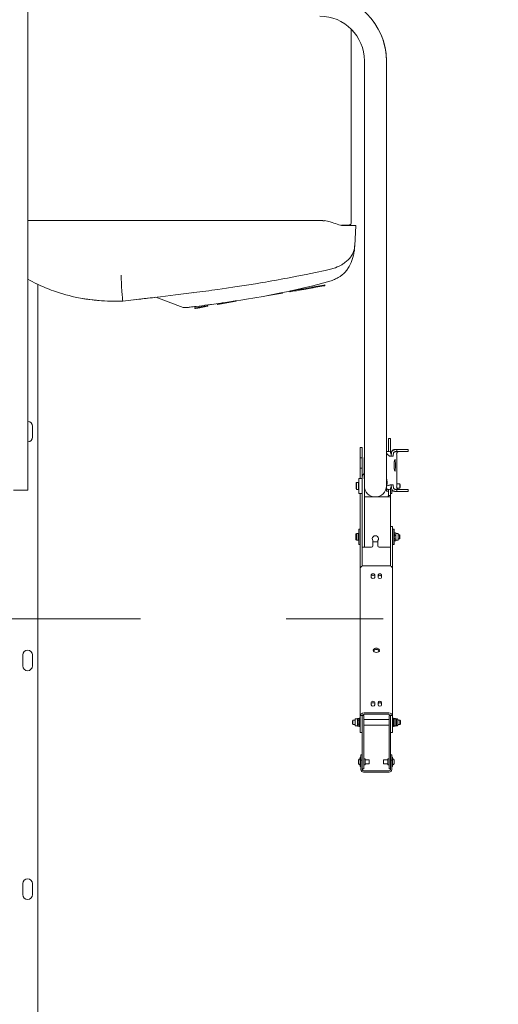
# Model space of a CAD drawing. Header units: millimetres. Extents: x -47038 to 86296, y -75637 to 48966.
# Tile 75 of 174: x -33269 to -32573, y 29219 to 30653. Entities that reach past the tile are written whole.
import ezdxf

# ---------------------------------------------------------------- set-up
doc = ezdxf.new("R2010")
doc.units = ezdxf.units.MM
doc.linetypes.add('Przerywana podwójnie', pattern=[109.361107, 52.916665, -21.166666, 14.111111, -21.166666])
doc.layers.add('00 - nowa technologia myjni_Nr_pióra__95', color=7, linetype='Continuous', lineweight=20, true_color=0x7c7c7c)
doc.layers.add('410-K Osie główne_Nr_pióra__95', color=7, linetype='Continuous', lineweight=20, true_color=0x7c7c7c)
doc.layers.add('XREF', color=8, linetype='Continuous', lineweight=9)

# ---------------------------------------------------------------- blocks, each defined once
blk = doc.blocks.new('parter 2025.10.15')
at = {"layer": '00 - nowa technologia myjni_Nr_pióra__95', "color": 8, "linetype": 'Continuous', "lineweight": 5}
for p, q in [((520.32, 2452.58), (520.32, 2524.63)), ((567.37, 2491.49), (567.37, 2519.67)), ((569.27, 2515.08), (569.27, 2461.28)), ((572.47, 2515.08), (572.47, 2461.28)), ((572.47, 2466), (572.47, 2515.08)), ((520.32, 2491.81), (563.07, 2491.81)), ((538.96, 2491.81), (539.24, 2491.81)), ((541.99, 2491.81), (542.28, 2491.81)), ((563.21, 2491.81), (563.07, 2491.81)), ((565.92, 2491.13), (567.08, 2491.19)), ((565.95, 2491.12), (567.08, 2491.18)), ((567.99, 2491.11), (566.23, 2491.11)), ((567.37, 2491.49), (567.37, 2491.49)), ((567.37, 2491.49), (567.37, 2491.48)), ((567.37, 2491.49), (567.37, 2491.48)), ((568.03, 2491.11), (567.86, 2488.12)), ((568.03, 2491.11), (567.99, 2491.11)), ((567.8, 2487.48), (567.81, 2487.54)), ((567.86, 2488.12), (567.86, 2488.11)), ((567.86, 2488.12), (567.86, 2488.1)), ((564.34, 2484.73), (564.35, 2484.73)), ((564.23, 2483), (564.25, 2483)), ((564.25, 2483), (564.25, 2483)), ((521.77, 2482.54), (521.77, 2135.4)), ((558.4, 2481.54), (558.52, 2481.56)), ((558.42, 2481.44), (558.4, 2481.54)), ((558.52, 2481.56), (558.55, 2481.57)), ((558.54, 2481.46), (558.52, 2481.56)), ((558.55, 2481.57), (559.15, 2481.67)), ((558.57, 2481.47), (558.55, 2481.57)), ((558.57, 2481.47), (559.16, 2481.57)), ((559.15, 2481.67), (559.37, 2481.71)), ((559.16, 2481.57), (559.15, 2481.67)), ((559.16, 2481.57), (559.39, 2481.61)), ((559.37, 2481.71), (559.82, 2481.79)), ((559.39, 2481.61), (559.84, 2481.69)), ((559.82, 2481.79), (560.74, 2481.95)), ((559.84, 2481.69), (560.76, 2481.85)), ((560.74, 2481.95), (561.61, 2482.11)), ((560.76, 2481.85), (560.74, 2481.95)), ((560.76, 2481.85), (561.83, 2482.04)), ((562.49, 2482.26), (561.61, 2482.11)), ((561.63, 2482.01), (561.61, 2482.11)), ((562.51, 2482.16), (561.63, 2482.01)), ((562.45, 2482.15), (562, 2482.07)), ((562.73, 2482.2), (562.45, 2482.15)), ((563.37, 2482.42), (562.49, 2482.26)), ((563.39, 2482.32), (562.51, 2482.16)), ((562.68, 2482.57), (562.68, 2482.57)), ((562.68, 2482.57), (562.68, 2482.57)), ((562.68, 2482.57), (562.68, 2482.57)), ((563.02, 2482.25), (562.73, 2482.2)), ((563.37, 2482.42), (563.38, 2482.42)), ((563.39, 2482.32), (563.37, 2482.42)), ((563.38, 2482.42), (563.51, 2482.44)), ((563.39, 2482.32), (563.38, 2482.42)), ((563.39, 2482.32), (563.52, 2482.34)), ((563.39, 2482.32), (563.39, 2482.32)), ((563.51, 2482.44), (563.51, 2482.44)), ((563.53, 2482.34), (563.51, 2482.44)), ((563.52, 2482.34), (563.53, 2482.34)), ((534.12, 2480.11), (534.12, 2480.12)), ((535.76, 2480.28), (536.47, 2480.36)), ((538.75, 2480.62), (538.94, 2480.65)), ((542.92, 2479.18), (538.94, 2480.65)), ((550.62, 2480.07), (547.96, 2479.6)), ((550.62, 2480.07), (550.61, 2480.13)), ((550.62, 2480.07), (550.61, 2480.13)), ((557.38, 2481.26), (555.05, 2480.85)), ((555.05, 2480.85), (555.05, 2480.88)), ((557.38, 2481.26), (557.36, 2481.33)), ((558.42, 2481.44), (558.58, 2481.47)), ((558.54, 2481.46), (558.57, 2481.47)), ((543.29, 2479.14), (543.42, 2479.15)), ((544.68, 2479.12), (544.56, 2479.1)), ((544.58, 2479), (544.56, 2479.1)), ((544.7, 2479.02), (544.58, 2479)), ((545.02, 2479.18), (544.68, 2479.12)), ((545.04, 2479.08), (544.7, 2479.02)), ((545.19, 2479.21), (545.02, 2479.18)), ((545.04, 2479.08), (545.02, 2479.18)), ((545.21, 2479.11), (545.04, 2479.08)), ((545.29, 2479.23), (545.19, 2479.21)), ((545.21, 2479.11), (545.19, 2479.21)), ((545.31, 2479.13), (545.21, 2479.11)), ((545.26, 2479.38), (545.26, 2479.38)), ((545.26, 2479.38), (545.26, 2479.38)), ((545.26, 2479.38), (545.26, 2479.38)), ((545.26, 2479.38), (545.26, 2479.38)), ((545.26, 2479.38), (545.26, 2479.38)), ((545.26, 2479.38), (545.26, 2479.38)), ((545.77, 2479.31), (545.29, 2479.23)), ((545.79, 2479.21), (545.31, 2479.13)), ((545.98, 2479.35), (545.77, 2479.31)), ((546, 2479.25), (545.79, 2479.21)), ((546.18, 2479.38), (545.98, 2479.35)), ((546, 2479.25), (545.98, 2479.35)), ((546, 2479.25), (545.98, 2479.35)), ((546.2, 2479.29), (546, 2479.25)), ((546.46, 2479.43), (546.18, 2479.38)), ((546.2, 2479.29), (546.18, 2479.38)), ((546.48, 2479.34), (546.2, 2479.29)), ((546.48, 2479.34), (546.46, 2479.43)), ((547.91, 2479.59), (547.89, 2479.69)), ((547.94, 2479.69), (547.89, 2479.69)), ((547.95, 2479.6), (547.91, 2479.59)), ((549.11, 2479.9), (547.94, 2479.7)), ((547.94, 2479.7), (547.94, 2479.69)), ((547.96, 2479.6), (547.94, 2479.7)), ((547.95, 2479.6), (547.94, 2479.69)), ((547.96, 2479.6), (547.95, 2479.6)), ((548.4, 2479.8), (548.57, 2479.82)), ((548.57, 2479.82), (548.79, 2479.86)), ((572.47, 2461.28), (572.47, 2464.35)), ((520.97, 2461.88), (520.97, 2460.28)), ((569.27, 2461.28), (569.27, 2453.18)), ((572.47, 2458.18), (572.47, 2461.28)), ((572.47, 2461.28), (572.47, 2453.17)), ((572.77, 2459.08), (572.77, 2460.08)), ((572.77, 2460.08), (573.07, 2460.08)), ((573.07, 2459.08), (573.07, 2460.08)), ((568.67, 2458.78), (568.67, 2458.28)), ((568.97, 2458.78), (568.67, 2458.78)), ((568.97, 2458.78), (568.97, 2458.28)), ((572.77, 2458.18), (572.77, 2459.08)), ((573.07, 2458.07), (573.07, 2459.08)), ((568.67, 2458.28), (568.67, 2457.48)), ((568.67, 2457.48), (568.67, 2457.28)), ((568.67, 2457.28), (568.67, 2457.08)), ((568.97, 2457.28), (568.67, 2457.28)), ((568.97, 2458.28), (568.97, 2457.48)), ((568.97, 2457.48), (568.97, 2457.28)), ((568.97, 2457.28), (568.97, 2457.08)), ((569.24, 2457.18), (569.24, 2455.03)), ((572.47, 2458.18), (572.89, 2458.18)), ((573.8, 2458.48), (573.72, 2458.48)), ((573.8, 2458.48), (574.01, 2458.48)), ((573.8, 2458.18), (574.01, 2458.18)), ((573.8, 2458.18), (574.27, 2458.18)), ((574, 2457.57), (574, 2453.28)), ((574.66, 2458.48), (574.01, 2458.48)), ((574.01, 2458.48), (574.01, 2458.18)), ((574.01, 2458.18), (574.66, 2458.18)), ((575.22, 2458.48), (574.66, 2458.48)), ((575.22, 2458.18), (574.66, 2458.18)), ((575.22, 2458.48), (575.61, 2458.48)), ((575.61, 2458.18), (575.22, 2458.18)), ((575.62, 2458.48), (575.61, 2458.48)), ((575.62, 2458.18), (575.61, 2458.18)), ((575.62, 2458.18), (575.62, 2458.48)), ((568.67, 2455.98), (568.67, 2457.08)), ((568.67, 2455.98), (568.67, 2455.78)), ((568.67, 2455.78), (568.67, 2455.58)), ((568.97, 2455.78), (568.67, 2455.78)), ((568.97, 2455.98), (568.97, 2457.08)), ((568.97, 2455.98), (568.97, 2455.78)), ((568.97, 2455.78), (568.97, 2455.58)), ((568.47, 2452.08), (568.47, 2454.28)), ((568.47, 2454.28), (568.97, 2454.28)), ((568.67, 2455.58), (568.67, 2454.28)), ((568.97, 2455.58), (568.97, 2454.53)), ((568.97, 2444.78), (568.97, 2454.53)), ((569.24, 2454.32), (569.24, 2455.03)), ((568.07, 2453.62), (568.13, 2453.68)), ((568.07, 2453.56), (568.07, 2453.62)), ((568.07, 2452.74), (568.07, 2453.56)), ((568.13, 2453.61), (568.13, 2453.68)), ((568.41, 2453.68), (568.13, 2453.68)), ((568.13, 2452.68), (568.13, 2453.61)), ((568.41, 2453.61), (568.41, 2453.68)), ((568.47, 2453.62), (568.41, 2453.68)), ((568.41, 2452.68), (568.41, 2453.61)), ((568.47, 2453.56), (568.47, 2453.62)), ((569.27, 2444.78), (569.27, 2453.17)), ((569.3, 2452.88), (569.27, 2452.88)), ((572.47, 2452.88), (572.44, 2452.88)), ((572.47, 2452.93), (572.47, 2453.46)), ((572.47, 2452.93), (572.47, 2452.43)), ((572.49, 2452.88), (572.49, 2453.18)), ((574.41, 2452.88), (573.98, 2452.88)), ((574.41, 2453.48), (574, 2453.48)), ((574.41, 2453.44), (574.41, 2453.48)), ((574.47, 2453.41), (574.41, 2453.48)), ((574.41, 2452.88), (574.41, 2453.44)), ((574.47, 2452.94), (574.41, 2452.88)), ((574.47, 2453.38), (574.47, 2453.41)), ((574.47, 2452.94), (574.47, 2453.38)), ((519.77, 2452.58), (518.23, 2452.58)), ((519.47, 2452.58), (519.16, 2452.58)), ((519.77, 2452.58), (520.32, 2452.58)), ((568.07, 2452.74), (568.13, 2452.68)), ((568.41, 2452.68), (568.13, 2452.68)), ((568.47, 2452.74), (568.41, 2452.68)), ((568.67, 2452.08), (568.47, 2452.08)), ((568.97, 2452.08), (568.47, 2452.08)), ((568.67, 2452.08), (568.67, 2448.53)), ((569.27, 2451.58), (572.52, 2451.58)), ((570.57, 2451.58), (570.57, 2451.6)), ((571.17, 2451.6), (571.17, 2451.58)), ((571.17, 2451.58), (571.17, 2451.6)), ((572.77, 2452.43), (572.47, 2452.43)), ((572.52, 2451.58), (573.07, 2451.58)), ((572.89, 2452.68), (572.69, 2452.68)), ((572.77, 2452.65), (572.77, 2452.68)), ((572.77, 2452.33), (572.77, 2452.65)), ((572.77, 2452.16), (572.77, 2452.33)), ((572.77, 2451.98), (572.77, 2452.16)), ((572.77, 2451.78), (572.77, 2451.98)), ((572.77, 2451.58), (572.77, 2451.78)), ((572.77, 2451.78), (573.07, 2451.78)), ((573.07, 2452.65), (573.07, 2452.79)), ((573.07, 2452.08), (573.07, 2452.79)), ((573.07, 2452.33), (573.07, 2452.65)), ((573.07, 2452.16), (573.07, 2452.33)), ((573.07, 2451.98), (573.07, 2452.16)), ((573.27, 2452.08), (573.07, 2452.08)), ((573.07, 2451.78), (573.07, 2451.98)), ((573.07, 2451.58), (573.07, 2451.78)), ((573.07, 2451.58), (573.07, 2446.7)), ((573.27, 2452.08), (573.27, 2452.72)), ((573.72, 2452.38), (574.25, 2452.38)), ((574.01, 2452.68), (573.8, 2452.68)), ((573.88, 2452.68), (573.8, 2452.68)), ((574.01, 2452.38), (573.8, 2452.38)), ((574.01, 2452.68), (574.66, 2452.68)), ((574.01, 2452.38), (574.01, 2452.68)), ((574.66, 2452.38), (574.01, 2452.38)), ((574.66, 2452.68), (575.22, 2452.68)), ((574.66, 2452.38), (575.22, 2452.38)), ((575.22, 2452.68), (575.61, 2452.68)), ((575.61, 2452.38), (575.22, 2452.38)), ((575.61, 2452.68), (575.62, 2452.68)), ((575.61, 2452.38), (575.62, 2452.38)), ((575.62, 2452.68), (575.62, 2452.38)), ((569.27, 2446.33), (569.27, 2450.53)), ((568.67, 2447.47), (568.67, 2448.53)), ((568.67, 2447.47), (568.67, 2441.57)), ((573.07, 2447.28), (573.07, 2446.84)), ((573.07, 2447.28), (573.37, 2447.28)), ((573.37, 2447.28), (573.37, 2446.84)), ((568.05, 2446.22), (568.11, 2446.28)), ((568.05, 2446.21), (568.05, 2446.22)), ((568.05, 2445.34), (568.05, 2446.21)), ((568.11, 2446.27), (568.11, 2446.28)), ((568.39, 2446.28), (568.11, 2446.28)), ((568.11, 2445.28), (568.11, 2446.27)), ((568.45, 2446.22), (568.39, 2446.28)), ((568.39, 2446.27), (568.39, 2446.28)), ((568.45, 2446.22), (568.39, 2446.28)), ((568.39, 2445.28), (568.39, 2446.27)), ((568.45, 2446.19), (568.45, 2446.88)), ((568.65, 2446.88), (568.45, 2446.88)), ((568.45, 2444.68), (568.45, 2446.19)), ((568.65, 2446.19), (568.65, 2446.88)), ((568.65, 2446.23), (568.67, 2446.25)), ((568.65, 2445.56), (568.65, 2446.23)), ((568.65, 2444.68), (568.65, 2446.19)), ((568.97, 2445.65), (568.97, 2441.57)), ((573.07, 2441.57), (573.07, 2446.84)), ((573.37, 2441.57), (573.37, 2446.84)), ((573.39, 2446.48), (573.37, 2446.5)), ((573.39, 2446.48), (573.37, 2446.5)), ((573.39, 2446.19), (573.39, 2446.88)), ((573.59, 2446.88), (573.39, 2446.88)), ((573.39, 2444.68), (573.39, 2446.19)), ((573.59, 2446.19), (573.59, 2446.88)), ((573.59, 2446.22), (573.64, 2446.32)), ((573.59, 2445.33), (573.59, 2446.22)), ((573.59, 2446.22), (573.59, 2446.22)), ((573.59, 2444.68), (573.59, 2446.19)), ((573.66, 2446.34), (573.66, 2446.34)), ((573.82, 2446.34), (573.66, 2446.34)), ((573.82, 2446.34), (573.66, 2446.34)), ((573.66, 2445.98), (573.66, 2446)), ((573.82, 2446), (573.66, 2446)), ((573.82, 2445.98), (573.66, 2445.98)), ((573.82, 2446.34), (573.82, 2446.34)), ((573.82, 2446.34), (573.82, 2446.34)), ((573.82, 2445.98), (573.82, 2446)), ((573.85, 2446.28), (573.83, 2446.32)), ((573.85, 2446.28), (573.83, 2446.31)), ((573.85, 2446.27), (573.85, 2446.28)), ((574.11, 2446.28), (573.85, 2446.28)), ((573.85, 2446.17), (573.85, 2446.27)), ((573.85, 2445.71), (573.85, 2446.17)), ((573.85, 2445.31), (573.85, 2445.71)), ((574.19, 2446.19), (574.19, 2446.19)), ((574.19, 2445.36), (574.19, 2446.19)), ((574.39, 2446.08), (574.19, 2446.08)), ((574.45, 2446.01), (574.39, 2446.08)), ((574.39, 2446.07), (574.39, 2446.08)), ((574.45, 2446.01), (574.39, 2446.08)), ((574.39, 2445.48), (574.39, 2446.07)), ((574.45, 2445.54), (574.45, 2446.01)), ((574.45, 2446.01), (574.45, 2446.01)), ((568.05, 2445.34), (568.11, 2445.28)), ((568.39, 2445.28), (568.11, 2445.28)), ((568.39, 2445.28), (568.11, 2445.28)), ((568.45, 2445.34), (568.39, 2445.28)), ((568.45, 2445.34), (568.39, 2445.28)), ((568.65, 2444.68), (568.45, 2444.68)), ((568.65, 2444.68), (568.45, 2444.68)), ((568.65, 2445.33), (568.65, 2445.56)), ((568.65, 2445.33), (568.67, 2445.31)), ((568.97, 2444.28), (568.97, 2444.78)), ((568.97, 2444.28), (569.27, 2444.28)), ((569.27, 2445.23), (569.27, 2444.33)), ((569.27, 2444.28), (569.27, 2444.78)), ((569.32, 2444.28), (570.32, 2444.28)), ((570.52, 2445.13), (570.52, 2444.48)), ((571.22, 2445.03), (570.52, 2445.03)), ((571.22, 2445.03), (570.52, 2445.03)), ((571.22, 2445.13), (571.22, 2444.48)), ((571.42, 2444.28), (572.52, 2444.28)), ((573.07, 2444.28), (572.52, 2444.28)), ((573.39, 2445.08), (573.37, 2445.06)), ((573.39, 2445.08), (573.37, 2445.06)), ((573.59, 2444.68), (573.39, 2444.68)), ((573.59, 2444.68), (573.39, 2444.68)), ((573.59, 2445.33), (573.64, 2445.24)), ((573.66, 2445.42), (573.66, 2445.44)), ((573.82, 2445.44), (573.66, 2445.44)), ((573.82, 2445.42), (573.66, 2445.42)), ((573.82, 2445.21), (573.66, 2445.21)), ((573.82, 2445.42), (573.82, 2445.44)), ((573.82, 2445.21), (573.82, 2445.21)), ((573.82, 2445.21), (573.82, 2445.21)), ((573.85, 2445.28), (573.83, 2445.24)), ((573.85, 2445.28), (573.83, 2445.24)), ((573.83, 2445.24), (573.84, 2445.25)), ((573.85, 2445.28), (573.85, 2445.31)), ((574.11, 2445.28), (573.85, 2445.28)), ((574.11, 2445.28), (573.85, 2445.28)), ((574.39, 2445.48), (574.19, 2445.48)), ((574.39, 2445.48), (574.19, 2445.48)), ((574.45, 2445.54), (574.39, 2445.48)), ((574.45, 2445.54), (574.39, 2445.48)), ((568.67, 2441.57), (568.67, 2441.43)), ((568.67, 2441.25), (568.67, 2441.43)), ((568.97, 2441.57), (568.97, 2441.53)), ((569.22, 2441.57), (572.82, 2441.57)), ((573.07, 2441.53), (573.07, 2441.57)), ((573.37, 2441.43), (573.37, 2441.57)), ((573.37, 2441.25), (573.37, 2441.43)), ((568.67, 2441.25), (568.67, 2441.18)), ((568.67, 2441.18), (568.67, 2419.75)), ((570.27, 2440.22), (570.27, 2439.87)), ((570.77, 2440.22), (570.77, 2439.87)), ((571.27, 2440.22), (571.27, 2439.87)), ((571.77, 2440.22), (571.77, 2439.87)), ((573.37, 2441.18), (573.37, 2441.25)), ((573.37, 2441.18), (573.37, 2419.75)), ((519.57, 2426.98), (519.57, 2428.58)), ((520.97, 2428.58), (520.97, 2426.98)), ((570.27, 2421.66), (570.27, 2421.31)), ((570.77, 2421.66), (570.77, 2421.31)), ((571.27, 2421.66), (571.27, 2421.31)), ((571.77, 2421.66), (571.77, 2421.31)), ((572.82, 2420.14), (569.22, 2420.14)), ((572.82, 2419.93), (569.22, 2419.93)), ((572.82, 2419.93), (569.22, 2419.93)), ((567.53, 2419), (567.59, 2419.06)), ((567.53, 2419), (567.53, 2418.89)), ((567.53, 2418.89), (567.53, 2418.53)), ((567.53, 2418.53), (567.59, 2418.46)), ((567.59, 2419.06), (567.59, 2418.92)), ((567.59, 2419.06), (567.91, 2419.06)), ((567.59, 2418.92), (567.59, 2418.46)), ((567.59, 2418.46), (567.91, 2418.46)), ((567.91, 2419.18), (567.91, 2418.99)), ((567.91, 2418.99), (567.91, 2418.35)), ((567.99, 2419.26), (568.25, 2419.26)), ((568.25, 2419.26), (568.27, 2419.32)), ((568.25, 2419.26), (568.25, 2419.21)), ((568.25, 2419.21), (568.25, 2419.03)), ((568.25, 2419.03), (568.25, 2418.79)), ((568.25, 2418.79), (568.25, 2418.35)), ((568.28, 2419.33), (568.27, 2419.32)), ((568.28, 2419.33), (568.44, 2419.33)), ((568.28, 2419.09), (568.44, 2419.09)), ((568.28, 2419.09), (568.28, 2419.07)), ((568.28, 2419.07), (568.44, 2419.07)), ((568.28, 2419.07), (568.28, 2419.07)), ((568.28, 2418.52), (568.44, 2418.52)), ((568.28, 2418.52), (568.28, 2418.5)), ((568.28, 2418.5), (568.44, 2418.5)), ((568.44, 2419.33), (568.44, 2419.32)), ((568.51, 2419.21), (568.44, 2419.32)), ((568.44, 2419.09), (568.44, 2419.07)), ((568.44, 2418.52), (568.44, 2418.5)), ((568.51, 2419.32), (568.55, 2419.36)), ((568.51, 2419.32), (568.51, 2418.3)), ((568.55, 2419.36), (568.55, 2418.26)), ((568.55, 2419.36), (568.67, 2419.36)), ((568.67, 2419.75), (568.67, 2419.74)), ((568.67, 2419.74), (568.67, 2419.71)), ((568.97, 2419.74), (568.67, 2419.74)), ((568.67, 2417.7), (568.67, 2419.71)), ((568.97, 2419.76), (569.17, 2419.76)), ((568.97, 2419.75), (568.97, 2419.74)), ((568.97, 2419.75), (568.97, 2418.76)), ((568.97, 2419.74), (568.97, 2419.71)), ((568.97, 2418.85), (568.97, 2419.71)), ((568.97, 2414.38), (568.97, 2418.76)), ((569.17, 2419.76), (569.17, 2418.76)), ((569.17, 2419.16), (572.87, 2419.16)), ((569.17, 2414.38), (569.17, 2418.76)), ((572.87, 2418.76), (572.87, 2419.76)), ((573.07, 2419.76), (572.87, 2419.76)), ((572.87, 2418.76), (572.87, 2414.38)), ((573.07, 2419.74), (573.07, 2419.75)), ((573.07, 2419.71), (573.07, 2419.74)), ((573.07, 2419.74), (573.37, 2419.74)), ((573.07, 2419.71), (573.07, 2417.26)), ((573.07, 2418.76), (573.07, 2418.85)), ((573.07, 2418.76), (573.07, 2414.38)), ((573.37, 2419.74), (573.37, 2419.75)), ((573.37, 2419.71), (573.37, 2419.74)), ((573.37, 2419.71), (573.37, 2417.26)), ((573.37, 2419.68), (573.37, 2419.71)), ((573.37, 2419.51), (573.37, 2419.68)), ((573.37, 2418.51), (573.37, 2419.36)), ((573.49, 2419.36), (573.37, 2419.36)), ((573.37, 2418.16), (573.37, 2418.51)), ((573.49, 2418.51), (573.49, 2419.36)), ((573.53, 2419.32), (573.49, 2419.36)), ((573.53, 2419.32), (573.49, 2419.36)), ((573.49, 2418.16), (573.49, 2418.51)), ((573.53, 2418.52), (573.53, 2419.32)), ((573.53, 2419.21), (573.57, 2419.28)), ((573.53, 2419.2), (573.59, 2419.26)), ((573.53, 2419.2), (573.53, 2419)), ((573.53, 2419), (573.53, 2418.32)), ((573.53, 2418.2), (573.53, 2418.52)), ((573.59, 2419.26), (573.59, 2419.03)), ((573.59, 2419.26), (573.87, 2419.26)), ((573.59, 2419.03), (573.59, 2418.26)), ((573.6, 2419.31), (573.6, 2419.32)), ((573.76, 2419.32), (573.6, 2419.32)), ((573.76, 2419.31), (573.6, 2419.31)), ((573.76, 2419.31), (573.76, 2419.32)), ((573.79, 2419.26), (573.78, 2419.28)), ((573.87, 2419.26), (573.87, 2419.03)), ((573.93, 2419.2), (573.87, 2419.26)), ((574.05, 2419.26), (573.87, 2419.26)), ((573.87, 2419.03), (573.87, 2418.26)), ((573.93, 2419.2), (573.93, 2419)), ((573.93, 2419), (573.93, 2418.32)), ((574.13, 2419.17), (574.13, 2419.18)), ((574.13, 2418.35), (574.13, 2419.17)), ((574.45, 2419.06), (574.13, 2419.06)), ((574.45, 2418.46), (574.13, 2418.46)), ((574.45, 2418.46), (574.45, 2419.06)), ((574.45, 2419.06), (574.45, 2419.06)), ((574.51, 2419), (574.45, 2419.06)), ((574.51, 2418.53), (574.45, 2418.46)), ((574.51, 2418.53), (574.51, 2419)), ((574.51, 2419), (574.51, 2419)), ((567.99, 2418.26), (568.25, 2418.26)), ((568.25, 2418.26), (568.17, 2418.26)), ((568.25, 2418.35), (568.25, 2418.26)), ((568.25, 2418.26), (568.27, 2418.2)), ((568.28, 2418.19), (568.27, 2418.2)), ((568.28, 2418.2), (568.28, 2418.19)), ((568.28, 2418.2), (568.44, 2418.2)), ((568.28, 2418.19), (568.44, 2418.19)), ((568.51, 2418.32), (568.44, 2418.2)), ((568.44, 2418.2), (568.44, 2418.19)), ((568.44, 2418.19), (568.44, 2418.2)), ((568.51, 2418.3), (568.51, 2418.2)), ((568.51, 2418.2), (568.55, 2418.16)), ((568.55, 2418.26), (568.55, 2418.16)), ((568.55, 2418.16), (568.67, 2418.16)), ((568.55, 2418.16), (568.67, 2418.16)), ((568.67, 2417.26), (568.67, 2417.7)), ((568.97, 2417.26), (568.67, 2417.26)), ((568.97, 2417.26), (568.67, 2417.26)), ((569.17, 2418.36), (572.87, 2418.36)), ((569.17, 2418.36), (572.87, 2418.36)), ((573.07, 2417.26), (573.37, 2417.26)), ((573.07, 2417.26), (573.37, 2417.26)), ((573.49, 2418.16), (573.37, 2418.16)), ((573.49, 2418.16), (573.37, 2418.16)), ((573.53, 2418.2), (573.49, 2418.16)), ((573.53, 2418.2), (573.49, 2418.16)), ((573.53, 2418.32), (573.59, 2418.26)), ((573.53, 2418.32), (573.57, 2418.24)), ((573.59, 2418.26), (573.87, 2418.26)), ((573.6, 2418.21), (573.6, 2418.21)), ((573.76, 2418.21), (573.6, 2418.21)), ((573.79, 2418.26), (573.78, 2418.24)), ((574.05, 2418.26), (573.79, 2418.26)), ((573.93, 2418.32), (573.87, 2418.26)), ((568.97, 2414.38), (568.97, 2413.95)), ((569.17, 2414.38), (569.17, 2413.95)), ((572.87, 2413.95), (572.87, 2414.38)), ((573.07, 2413.95), (573.07, 2414.38)), ((568.44, 2413.24), (568.44, 2413.24)), ((568.44, 2413.24), (568.44, 2413.14)), ((568.44, 2413.14), (568.44, 2413.13)), ((568.44, 2413.14), (568.44, 2413.14)), ((568.44, 2413.14), (568.44, 2413.13)), ((568.44, 2413.13), (568.44, 2413.12)), ((568.44, 2413.12), (568.44, 2412.91)), ((568.44, 2412.9), (568.44, 2412.91)), ((568.44, 2412.91), (568.44, 2412.91)), ((568.44, 2412.91), (568.44, 2412.9)), ((568.44, 2412.9), (568.44, 2412.79)), ((568.44, 2412.78), (568.44, 2412.79)), ((568.44, 2412.78), (568.44, 2412.79)), ((568.67, 2413.01), (568.67, 2413.69)), ((568.77, 2413.69), (568.67, 2413.69)), ((568.67, 2412.33), (568.67, 2413.01)), ((568.77, 2413.51), (568.77, 2414.01)), ((568.77, 2414.01), (568.97, 2414.01)), ((568.77, 2413.51), (568.77, 2413.26)), ((568.77, 2413.26), (568.77, 2412.76)), ((568.77, 2413.26), (568.97, 2413.26)), ((568.77, 2412.76), (568.77, 2411.9)), ((568.97, 2413.95), (568.97, 2413.51)), ((568.97, 2413.51), (568.97, 2413.73)), ((568.97, 2413.51), (568.97, 2413.26)), ((568.97, 2412.51), (568.97, 2413.51)), ((568.97, 2413.26), (568.97, 2412.76)), ((568.97, 2412.76), (568.97, 2411.9)), ((569.17, 2413.95), (569.17, 2413.51)), ((569.17, 2412.51), (569.17, 2413.51)), ((569.22, 2413.46), (569.37, 2413.46)), ((569.37, 2413.46), (569.37, 2412.89)), ((569.37, 2413.31), (569.97, 2413.31)), ((569.37, 2412.89), (569.37, 2412.57)), ((569.37, 2412.71), (569.97, 2412.71)), ((569.37, 2412.71), (569.97, 2412.71)), ((569.37, 2412.71), (569.97, 2412.71)), ((569.37, 2412.71), (569.97, 2412.71)), ((569.97, 2413.31), (569.97, 2413.01)), ((569.97, 2413.01), (569.97, 2412.71)), ((572.07, 2413.01), (572.07, 2413.31)), ((572.67, 2413.31), (572.07, 2413.31)), ((572.07, 2412.71), (572.07, 2413.01)), ((572.67, 2412.71), (572.07, 2412.71)), ((572.67, 2412.71), (572.07, 2412.71)), ((572.67, 2412.71), (572.07, 2412.71)), ((572.67, 2412.71), (572.07, 2412.71)), ((572.67, 2413.14), (572.67, 2413.46)), ((572.82, 2413.46), (572.67, 2413.46)), ((572.67, 2412.57), (572.67, 2413.14)), ((572.87, 2413.51), (572.87, 2413.95)), ((572.87, 2413.51), (572.87, 2412.51)), ((573.27, 2414.01), (573.07, 2414.01)), ((573.07, 2413.51), (573.07, 2414.01)), ((573.07, 2413.51), (573.07, 2413.95)), ((573.07, 2413.26), (573.07, 2413.51)), ((573.27, 2413.26), (573.07, 2413.26)), ((573.07, 2412.76), (573.07, 2413.26)), ((573.07, 2411.9), (573.07, 2412.76)), ((573.27, 2413.51), (573.27, 2414.01)), ((573.27, 2413.69), (573.27, 2413.01)), ((573.27, 2413.69), (573.37, 2413.69)), ((573.27, 2413.26), (573.27, 2413.51)), ((573.27, 2412.76), (573.27, 2413.26)), ((573.27, 2413.01), (573.27, 2412.33)), ((573.27, 2411.9), (573.27, 2412.76)), ((573.37, 2413.69), (573.37, 2413.01)), ((573.37, 2413.01), (573.37, 2412.33)), ((573.6, 2413.24), (573.6, 2413.24)), ((573.6, 2413.24), (573.6, 2413.24)), ((573.6, 2413.24), (573.6, 2413.24)), ((573.6, 2413.13), (573.6, 2413.24)), ((573.6, 2413.13), (573.6, 2413.12)), ((573.6, 2413.13), (573.6, 2413.12)), ((573.6, 2413.12), (573.6, 2413.12)), ((573.6, 2412.9), (573.6, 2413.12)), ((573.6, 2412.89), (573.6, 2412.9)), ((573.6, 2412.89), (573.6, 2412.9)), ((573.6, 2412.9), (573.6, 2412.9)), ((573.6, 2412.89), (573.6, 2412.89)), ((573.6, 2412.79), (573.6, 2412.89)), ((573.6, 2412.78), (573.6, 2412.79)), ((573.6, 2412.78), (573.6, 2412.79)), ((573.6, 2412.78), (573.6, 2412.79)), ((568.77, 2412.33), (568.67, 2412.33)), ((568.77, 2412.33), (568.67, 2412.33)), ((568.77, 2412.33), (568.67, 2412.33)), ((568.77, 2412.33), (568.67, 2412.33)), ((568.97, 2412.51), (568.97, 2412.01)), ((568.97, 2412.01), (569.17, 2412.01)), ((569.16, 2411.71), (572.88, 2411.71)), ((569.16, 2411.51), (572.88, 2411.51)), ((569.17, 2412.51), (569.17, 2412.01)), ((569.22, 2412.57), (569.37, 2412.57)), ((569.22, 2412.57), (569.37, 2412.57)), ((569.22, 2412.57), (569.37, 2412.57)), ((569.22, 2412.57), (569.37, 2412.57)), ((572.82, 2412.57), (572.67, 2412.57)), ((572.82, 2412.57), (572.67, 2412.57)), ((572.82, 2412.57), (572.67, 2412.57)), ((572.82, 2412.57), (572.67, 2412.57)), ((572.87, 2412.01), (572.87, 2412.51)), ((573.07, 2412.01), (572.87, 2412.01)), ((573.27, 2412.61), (573.27, 2412.62)), ((573.27, 2412.33), (573.37, 2412.33)), ((573.27, 2412.33), (573.37, 2412.33)), ((573.27, 2412.33), (573.37, 2412.33)), ((573.27, 2412.33), (573.37, 2412.33)), ((519.57, 2393.68), (519.57, 2395.28)), ((520.97, 2395.28), (520.97, 2393.68))]:
    blk.add_line(p, q, dxfattribs=at)
for points in [[(567.08, 2491.18), (567.12, 2491.19), (567.15, 2491.2), (567.22, 2491.22), (567.27, 2491.26), (567.32, 2491.31), (567.35, 2491.38), (567.37, 2491.44), (567.37, 2491.48)], [(558.1, 2483.44), (559.43, 2483.7), (560.8, 2483.97), (562.18, 2484.26), (563.58, 2484.56), (564.34, 2484.73)], [(565.08, 2484.96), (565.33, 2485.06), (565.59, 2485.18), (565.78, 2485.28), (565.98, 2485.39)], [(533.88, 2483.34), (533.91, 2482.76), (533.94, 2482.18), (533.98, 2481.6), (534.03, 2480.97), (534.06, 2480.65), (534.09, 2480.3), (534.12, 2480.12)], [(548.79, 2479.86), (549.64, 2479.98), (550.48, 2480.11), (551.3, 2480.23), (552.11, 2480.37), (553.32, 2480.57), (554.53, 2480.78), (555.71, 2481.01), (556.89, 2481.23), (558.17, 2481.5), (558.82, 2481.64), (559.46, 2481.78), (560.07, 2481.92), (560.67, 2482.06), (561.58, 2482.29), (562.48, 2482.52), (563.36, 2482.75), (564.23, 2483)], [(531.05, 2480.15), (530.43, 2480.2), (529.82, 2480.26), (529.2, 2480.33), (528.59, 2480.42), (527.99, 2480.53), (527.38, 2480.64), (526.78, 2480.78), (526.32, 2480.89), (525.85, 2481.01), (525.39, 2481.14), (524.93, 2481.28), (524.48, 2481.43), (524.02, 2481.59)], [(547.95, 2481.79), (549.2, 2481.97), (550.44, 2482.16), (551.45, 2482.31), (552.46, 2482.47), (553.43, 2482.63), (554.42, 2482.79)], [(534.12, 2480.1), (533.75, 2480.09), (533.38, 2480.08), (533, 2480.08), (532.63, 2480.09), (532.25, 2480.09), (531.88, 2480.1), (531.48, 2480.12), (531.08, 2480.15), (530.69, 2480.18), (530.29, 2480.21), (529.98, 2480.24), (529.67, 2480.27)], [(534.12, 2480.1), (536.47, 2480.36), (537.7, 2480.5), (539.59, 2480.72), (541.81, 2480.99), (544.11, 2481.28), (544.48, 2481.33)], [(573.26, 2457.51), (573.14, 2457.51), (573.07, 2457.52), (572.99, 2457.53), (572.95, 2457.54), (572.86, 2457.58)], [(573.16, 2457.58), (573.16, 2457.56), (573.14, 2457.53), (573.1, 2457.51)], [(573.12, 2457.91), (573.14, 2458), (573.17, 2458.08), (573.21, 2458.17), (573.26, 2458.24), (573.33, 2458.31), (573.4, 2458.37), (573.48, 2458.42), (573.56, 2458.45), (573.62, 2458.47), (573.68, 2458.47), (573.72, 2458.48)], [(573.8, 2458.48), (573.71, 2458.47), (573.63, 2458.45), (573.54, 2458.41), (573.46, 2458.37), (573.39, 2458.3), (573.32, 2458.23), (573.27, 2458.14), (573.24, 2458.05), (573.21, 2457.96), (573.2, 2457.88)], [(573.46, 2457.58), (573.45, 2457.56), (573.44, 2457.54), (573.43, 2457.53), (573.42, 2457.52), (573.38, 2457.51), (573.34, 2457.51), (573.26, 2457.51)], [(573.8, 2458.18), (573.76, 2458.17), (573.73, 2458.17), (573.7, 2458.16), (573.67, 2458.14), (573.64, 2458.13), (573.61, 2458.1), (573.58, 2458.08), (573.56, 2458.05), (573.53, 2457.99), (573.5, 2457.92), (573.5, 2457.88)], [(573.97, 2457.88), (573.97, 2457.92), (573.98, 2457.97), (574, 2458.01), (574.02, 2458.05), (574.06, 2458.1), (574.11, 2458.14), (574.17, 2458.16), (574.2, 2458.17), (574.27, 2458.18)], [(572.86, 2453.28), (572.94, 2453.31), (573.02, 2453.33), (573.11, 2453.34), (573.16, 2453.34), (573.26, 2453.35)], [(573.1, 2453.34), (573.13, 2453.32), (573.15, 2453.3), (573.16, 2453.28)], [(573.2, 2452.98), (573.21, 2452.89), (573.24, 2452.8), (573.27, 2452.71), (573.32, 2452.63), (573.39, 2452.55), (573.46, 2452.49), (573.54, 2452.44), (573.63, 2452.4), (573.69, 2452.39), (573.76, 2452.38), (573.8, 2452.38)], [(573.26, 2453.35), (573.35, 2453.34), (573.39, 2453.34), (573.41, 2453.33), (573.43, 2453.32), (573.45, 2453.3), (573.46, 2453.28)], [(573.5, 2452.98), (573.5, 2452.93), (573.53, 2452.86), (573.56, 2452.8), (573.6, 2452.75), (573.65, 2452.72), (573.71, 2452.69), (573.74, 2452.68), (573.8, 2452.68)], [(574.26, 2452.68), (574.2, 2452.68), (574.13, 2452.7), (574.08, 2452.74), (574.03, 2452.79), (573.99, 2452.84), (573.98, 2452.88), (573.97, 2452.93), (573.97, 2452.98)], [(573.72, 2452.38), (573.64, 2452.38), (573.55, 2452.4), (573.47, 2452.44), (573.39, 2452.48), (573.33, 2452.54), (573.27, 2452.6)], [(573.66, 2446), (573.64, 2446.05), (573.63, 2446.1), (573.62, 2446.17), (573.63, 2446.24), (573.64, 2446.29), (573.66, 2446.34)], [(573.66, 2445.44), (573.64, 2445.52), (573.63, 2445.59), (573.62, 2445.71), (573.63, 2445.82), (573.64, 2445.9), (573.66, 2445.98)], [(573.85, 2446.17), (573.84, 2446.24), (573.82, 2446.34)], [(573.82, 2446), (573.84, 2446.1), (573.85, 2446.17)], [(573.85, 2445.71), (573.84, 2445.82), (573.82, 2445.98)], [(573.82, 2445.44), (573.84, 2445.59), (573.85, 2445.71)], [(573.64, 2445.24), (573.63, 2445.27), (573.62, 2445.31), (573.63, 2445.36), (573.64, 2445.38), (573.66, 2445.42)], [(573.85, 2445.31), (573.84, 2445.36), (573.82, 2445.42)], [(568.27, 2419.32), (568.26, 2419.26), (568.25, 2419.21)], [(568.25, 2419.21), (568.26, 2419.16), (568.28, 2419.09)], [(568.28, 2419.07), (568.26, 2418.91), (568.25, 2418.79)], [(568.25, 2418.79), (568.26, 2418.68), (568.28, 2418.52)], [(568.28, 2418.5), (568.26, 2418.41), (568.25, 2418.35)], [(568.44, 2419.32), (568.46, 2419.29), (568.47, 2419.26), (568.48, 2419.21), (568.47, 2419.16), (568.46, 2419.13), (568.44, 2419.09)], [(568.44, 2419.07), (568.46, 2418.98), (568.47, 2418.91), (568.48, 2418.79), (568.47, 2418.68), (568.46, 2418.6), (568.44, 2418.52)], [(568.44, 2418.5), (568.46, 2418.45), (568.47, 2418.41), (568.48, 2418.35), (568.47, 2418.28), (568.46, 2418.24), (568.44, 2418.2)], [(568.25, 2418.35), (568.26, 2418.28), (568.28, 2418.2)], [(573.57, 2418.24), (573.56, 2418.27), (573.56, 2418.29)]]:
    blk.add_lwpolyline(points, dxfattribs=at)
for centre, radius, start, end in [((562.77, 2515.08), 9.7, 0.0001, 89.9999), ((562.77, 2515.08), 6.5, 0.0002, 89.9998), ((562.77, 2515.08), 9.7, 359.9997, 37.9332), ((562.77, 2515.08), 6.5, 40.6661, 44.9539), ((563.22, 2487.76), 4.04, 86.7306, 90.1733), ((552.23, 2455.62), 37.99, 69.8218, 71.4559), ((566.31, 2493.78), 2.67, 263.1524, 269.3974), ((567.07, 2491.49), 0.3, 272.9711, 0.0003), ((560.45, 2488.41), 7.41, 345.9707, 351.6016), ((559.5, 2488.56), 8.37, 351.5457, 354.6176), ((559.62, 2488.54), 8.26, 352.1758, 353.0009), ((559.35, 2488.58), 8.52, 352.9993, 354.5757), ((559.36, 2488.58), 8.51, 353.0309, 354.5078), ((558.88, 2488.62), 8.99, 354.6057, 356.8421), ((564.75, 2488.4), 3.15, 323.5915, 334.5438), ((561.44, 2488.16), 6.39, 340.4751, 345.956), ((563.23, 2489.65), 5.05, 282.8214, 286.8616), ((563.02, 2490.35), 5.77, 286.8327, 290.8663), ((563.35, 2489.83), 5.16, 300.5873, 306.6641), ((563.14, 2487.37), 4.51, 318.3786, 326.0076), ((532.97, 2505.97), 25.98, 240.8503, 244.0234), ((573.84, 2485.48), 40.01, 182.3407, 183.0563), ((520.92, 2682.06), 202.06, 279.5431, 280.6011), ((562.75, 2488.27), 5.48, 285.9082, 293.5355), ((563.01, 2487.68), 4.83, 293.5855, 300.4587), ((532.47, 2504.93), 24.82, 244.0094, 250.1046), ((504.03, 2793.51), 314.8, 277.3827, 278.0187), ((532.69, 2506.21), 26.11, 260.0731, 262.6011), ((533.01, 2509.83), 29.75, 266.2033, 269.4427), ((533.04, 2512.23), 32.15, 269.4348, 271.9241), ((534.17, 2480.11), 0.0507, 182.6565, 196.0124), ((449.96, 3245.99), 770.5, 276.4463, 276.52362), ((464.55, 3118.46), 642.14, 276.5231, 276.63535), ((543.2, 2479.94), 0.804, 249.8904, 276.6107), ((516.7, 2706.53), 228.94, 276.703, 276.8307), ((517.44, 2700.34), 222.71, 276.8302, 277.0541), ((518.86, 2688.92), 211.2, 277.0517, 277.5174), ((520.13, 2679.25), 201.45, 277.5205, 277.6679), ((521.24, 2671.07), 193.19, 277.6657, 278.0825), ((520.27, 2461.88), 0.7, 0, 85.9019), ((520.27, 2460.28), 0.7, 274.0937, 0), ((570.24, 2457.18), 1, 167.1616, 180), ((572.09, 2457.68), 0.5, 26.2032, 41.0952), ((573.17, 2458.21), 0.7, 206.2032, 244.241), ((572.89, 2457.98), 0.2, 14.7978, 90), ((573.76, 2458.21), 0.7, 194.7978, 216.03), ((573.82, 2457.56), 0.182, 1.5349, 12.9461), ((569.52, 2454.53), 0.55, 120.0065, 180), ((569.44, 2455.03), 0.2, 180, 208.9552), ((569.44, 2454.32), 0.2, 180, 208.9549), ((570.84, 2453.68), 1.75, 346.1184, 21.6675), ((570.87, 2453.18), 1.6, 180.03, 359.6591), ((570.87, 2453.18), 1.63, 0, 10.0654), ((572.69, 2452.88), 0.2, 180, 270), ((572.68, 2453.4), 0.2, 226.7281, 302.9025), ((573.17, 2452.65), 0.7, 115.759, 122.9024), ((572.89, 2452.88), 0.2, 270, 345.2022), ((573.76, 2452.65), 0.7, 143.97, 165.2022), ((573.82, 2453.29), 0.182, 347.0577, 358.4632), ((572.52, 2451.83), 0.25, 270.2798, 0), ((570.87, 2445.48), 0.45, 327.7958, 212.2042), ((573.89, 2446.17), 0.287, 143.4821, 149.7809), ((573.52, 2446.2), 0.337, 20.1256, 24.9691), ((573.53, 2446.21), 0.321, 20.0723, 23.7843), ((574.11, 2446.19), 0.0812, 0, 90), ((574.11, 2446.19), 0.0812, 359.9998, 43.2719), ((569.32, 2444.33), 0.05, 180, 270), ((570.32, 2444.48), 0.2, 270, 0), ((570.32, 2445.13), 0.2, 0, 32.2042), ((571.42, 2445.13), 0.2, 147.7958, 180), ((571.42, 2444.48), 0.2, 180, 270), ((573.89, 2445.38), 0.287, 210.2191, 216.5179), ((573.52, 2445.35), 0.333, 334.9106, 339.8688), ((573.52, 2445.35), 0.337, 335.0309, 339.8744), ((573.62, 2445.32), 0.222, 339.0963, 359.3409), ((574.11, 2445.36), 0.0812, 270, 0), ((574.11, 2445.36), 0.0812, 270, 0), ((520.27, 2428.58), 0.7, 0, 180), ((520.27, 2426.98), 0.7, 180, 0), ((567.99, 2419.18), 0.0812, 90, 180), ((573.72, 2419.19), 0.176, 133.6716, 148.6571), ((574.22, 2419.07), 0.667, 158.1176, 163.3664), ((573.6, 2419.22), 0.186, 20.6961, 33.0487), ((572.82, 2419.08), 0.97, 11.1617, 14.1701), ((574.05, 2419.18), 0.0812, 0, 90), ((567.99, 2418.35), 0.0812, 180, 270), ((573.72, 2418.34), 0.176, 211.3429, 226.3283), ((573.6, 2418.31), 0.186, 326.9513, 339.3039), ((573.66, 2418.29), 0.124, 339.7923, 349.4028), ((574.05, 2418.35), 0.0812, 270, 0), ((568.94, 2413.01), 0.55, 119.4405, 155.4641), ((568.94, 2413.01), 0.55, 204.5359, 240.5595), ((569.22, 2413.51), 0.05, 180, 270), ((569.22, 2413.51), 0.05, 180.0001, 225.3986), ((569.22, 2413.51), 0.05, 180.001, 223.3173), ((572.82, 2413.51), 0.05, 270, 0), ((573.1, 2413.01), 0.55, 24.5359, 60.5595), ((573.1, 2413.01), 0.55, 299.4405, 335.4641), ((573.1, 2413.01), 0.55, 299.4405, 335.4641), ((573.1, 2413.01), 0.55, 299.4405, 335.4641), ((573.1, 2413.01), 0.55, 299.4405, 335.4641), ((573.1, 2413.01), 0.55, 24.5359, 45.4829), ((573.1, 2413.01), 0.55, 24.5359, 45.4831), ((568.94, 2413.01), 0.55, 225.4692, 240.5595), ((568.94, 2413.01), 0.55, 225.4692, 240.5595), ((569.16, 2411.9), 0.39, 180, 270), ((569.16, 2411.9), 0.19, 180, 270), ((569.22, 2412.52), 0.05, 90, 180), ((569.22, 2412.52), 0.05, 90, 180), ((569.22, 2412.52), 0.05, 90, 180), ((569.22, 2412.52), 0.05, 90, 180), ((572.82, 2412.52), 0.05, 0, 90), ((572.82, 2412.52), 0.05, 45.5403, 89.9988), ((572.88, 2411.9), 0.19, 270, 0), ((572.88, 2411.9), 0.39, 270, 0), ((520.27, 2395.28), 0.7, 0, 180), ((520.27, 2393.68), 0.7, 180, 0)]:
    blk.add_arc(centre, radius, start, end, dxfattribs=at)
for centre, major_axis, ratio, start_param, end_param in [((561.99, 2487.04), (3.16, 4.16), 0.74069, 0.244461, 0.459638), ((565.31, 2494.17), (-1.96, 2.74), 0.692456, 2.346104, 2.681387), ((547.85, 2492.81), (-19.92, 5.27), 0.371477, 3.072841, 3.217921), ((560.93, 2488.65), (-6.9, 0.74), 0.614316, 2.557275, 2.799267), ((548.68, 2503.83), (-17.45, 19.82), 0.403533, 3.24625, 3.361961), ((521.67, 2532.3), (-44.54, 48.23), 0.257035, 3.086032, 3.166839), ((573.12, 2458.21), (0, 0.7), 0.121869, 3.591172, 4.221694), ((573.42, 2458.21), (0, 0.7), 0.121869, 3.591172, 4.221694), ((574.04, 2458.21), (0, 0.7), 0.121869, 2.061491, 2.608858), ((573.69, 2456.18), (0, 0.85), 0.121869, 0, 3.141593), ((573.69, 2456.18), (0, 0.85), 0.121869, 4.712389, 6.283185), ((573.69, 2456.18), (0, -0.85), 0.121869, 0, 1.570796), ((573.12, 2452.65), (0, 0.7), 0.121869, 5.203084, 5.833606), ((573.42, 2452.65), (0, 0.7), 0.121869, 5.203084, 5.833606), ((574.04, 2452.65), (0, 0.7), 0.121869, 0.532735, 1.080101), ((569.22, 2441.18), (0.55, 0), 0.707107, 1.570796, 3.141593), ((572.82, 2441.18), (-0.55, 0), 0.707107, 3.141593, 4.712389), ((570.52, 2440.22), (0.25, 0), 0.707107, 0, 3.141593), ((570.52, 2440.01), (0.25, 0), 0.707107, 0, 3.141593), ((571.52, 2440.22), (0.25, 0), 0.707107, 0, 3.141593), ((571.52, 2440.01), (0.25, 0), 0.707107, 0, 3.141593), ((572.82, 2441.18), (-0.55, 0), 0.707107, 3.141593, 3.159283), ((570.52, 2439.87), (0.25, 0), 0.707107, 3.141593, 6.283185), ((571.52, 2439.87), (0.25, 0), 0.707107, 3.141593, 6.283185), ((571.02, 2429.26), (0.45, 0), 0.707107, 0, 3.141593), ((571.02, 2429.26), (0.45, 0), 0.707107, 3.141593, 4.712389), ((571.02, 2429.05), (0.45, 0), 0.707107, 0, 2.802953), ((571.02, 2429.05), (0.45, 0), 0.707107, 0.339702, 2.80189), ((571.02, 2429.26), (-0.45, 0), 0.707107, 1.570796, 3.141593), ((570.52, 2421.66), (0.25, 0), 0.707107, 0, 3.141593), ((570.52, 2421.45), (0.25, 0), 0.707107, 0, 3.141593), ((570.52, 2421.31), (0.25, 0), 0.707107, 3.141593, 6.283185), ((571.52, 2421.66), (0.25, 0), 0.707107, 0, 3.141593), ((571.52, 2421.45), (0.25, 0), 0.707107, 0, 3.141593), ((571.52, 2421.31), (0.25, 0), 0.707107, 3.141593, 6.283185), ((569.22, 2419.75), (0.55, 0), 0.707107, 1.570796, 3.141593), ((569.22, 2419.75), (0.25, 0), 0.707107, 1.570796, 3.141593), ((569.22, 2419.75), (0.25, 0), 0.707107, 1.570796, 3.084523), ((572.82, 2419.75), (-0.55, 0), 0.707107, 3.141593, 4.712389), ((572.82, 2419.75), (-0.25, 0), 0.707107, 3.141593, 4.712389), ((572.82, 2419.75), (-0.25, 0), 0.707107, 3.141593, 4.712389), ((572.82, 2419.75), (-0.55, 0), 0.707107, 3.141593, 3.159299)]:
    blk.add_ellipse(centre, major_axis=major_axis, ratio=ratio, start_param=start_param, end_param=end_param, dxfattribs=at)
for p in [(568.44, 2419.07), (573.6, 2419.32), (573.76, 2419.32)]:
    blk.add_point(p, dxfattribs=at)
at = {"layer": '410-K Osie główne_Nr_pióra__95', "color": 8, "linetype": 'Przerywana podwójnie', "lineweight": 5}
blk.add_line((-63, 2433.81), (1039.92, 2433.81), dxfattribs=at)

msp = doc.modelspace()

# ---------------------------------------------------------------- block references
at = {"layer": 'XREF', "xscale": 10, "yscale": 10, "zscale": 10}
msp.add_blockref('parter 2025.10.15', (-38460.6, 5442.3), dxfattribs=at)

doc.saveas('drawing.dxf')
